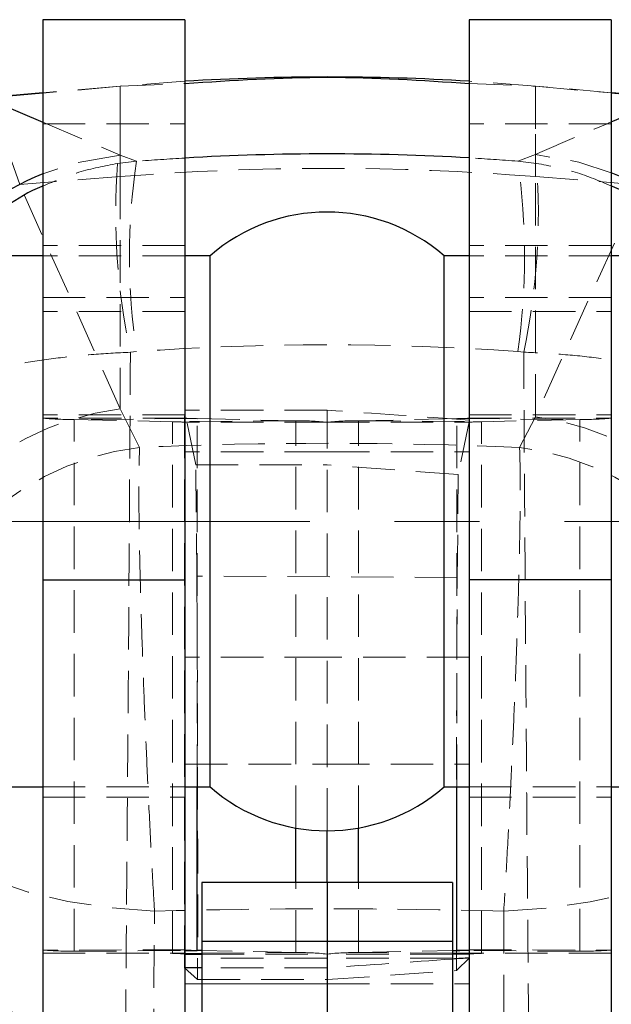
# Model space of a CAD drawing. Header units: millimetres. Extents: x 33 to 407, y 8 to 289.
# Tile 18 of 24: x 280 to 297, y 249 to 278. Entities that reach past the tile are written whole.
import ezdxf

# ---------------------------------------------------------------- set-up
doc = ezdxf.new("R2010")
doc.units = ezdxf.units.MM
doc.linetypes.add('CENTERX2', pattern=[20.32, 12.7, -2.54, 2.54, -2.54])
doc.linetypes.add('HIDDEN', pattern=[1.905, 1.27, -0.635])
doc.layers.add('FORMATO', color=179, linetype='Continuous')
doc.styles.add('SLDTEXTSTYLE0', font='TXT', dxfattribs={"width": 0.75})
doc.dimstyles.new('SLDDIMSTYLE2', dxfattribs={"dimtxt": 3.5, "dimasz": 3.302, "dimexe": 0, "dimexo": 0.0625, "dimgap": 0.875, "dimtad": 1, "dimdec": 0, "dimrnd": 1e-09, "dimzin": 12, "dimdsep": 46, "dimtxsty": 'SLDTEXTSTYLE0', "dimsah": 1, "dimcen": 0.09, "dimadec": 0, "dimazin": 3, "dimtfac": 1, "dimtdec": 0, "dimtofl": 0, "dimtmove": 0, "dimatfit": 3, "dimfxl": 0, "dimfrac": 2, "dimtolj": 1, "dimtzin": 12, "dimarcsym": 0})

# ---------------------------------------------------------------- blocks, each defined once
blk = doc.blocks.new('_D_13')
at = {"layer": 'FORMATO', "color": 7}
for p, q in [((309.589, 263.248), (328.039, 263.248)), ((327.039, 263.248), (327.039, 136.283)), ((289.789, 136.283), (328.039, 136.283))]:
    blk.add_line(p, q, dxfattribs=at)
for points in [[(327.039, 263.248), (326.531, 259.946), (327.547, 259.946)], [(327.039, 136.283), (327.547, 139.585), (326.531, 139.585)]]:
    blk.add_solid(points, dxfattribs=at)
at = {"layer": 'FORMATO', "color": 7, "insert": (322.528, 191.528), "char_height": 3.5, "attachment_point": 1, "rotation": 90, "style": 'SLDTEXTSTYLE0'}
blk.add_mtext('127', dxfattribs=at)

msp = doc.modelspace()

# ---------------------------------------------------------------- linework, layer by layer
at = {"color": 7, "linetype": 'Continuous', "lineweight": 25}
for p, q in [((284.5393, 278.248), (280.2893, 278.248)), ((280.2893, 278.248), (280.2893, 261.505)), ((284.5393, 278.248), (284.5393, 261.505)), ((297.2893, 278.248), (293.0393, 278.248)), ((293.0393, 278.248), (293.0393, 261.505)), ((297.2893, 278.248), (297.2893, 261.505)), ((280.2893, 276.0616), (278.7012, 275.9226)), ((280.2893, 276.0543), (278.7022, 275.9155)), ((298.9127, 275.923), (297.2893, 276.0651)), ((297.2893, 276.0577), (298.9048, 275.9165)), ((280.2893, 271.1855), (275.7941, 271.1855)), ((285.2893, 271.1855), (284.5393, 271.1855)), ((285.2893, 271.1843), (285.2893, 271.1855)), ((285.2893, 255.3105), (285.2893, 271.1843)), ((293.0393, 271.1855), (292.2893, 271.1855)), ((292.2893, 271.1843), (292.2893, 271.1855)), ((292.2893, 255.3105), (292.2893, 271.1843)), ((301.7844, 271.1855), (297.2893, 271.1855)), ((280.2893, 261.505), (284.5393, 261.505)), ((280.2893, 261.505), (280.2893, 222.3037)), ((284.5393, 261.505), (284.5393, 222.3037)), ((297.2893, 261.505), (293.0393, 261.505)), ((293.0393, 261.505), (293.0393, 222.3037)), ((297.2893, 261.505), (297.2893, 222.3037)), ((273.7869, 255.3105), (280.2893, 255.3105)), ((284.5393, 255.3105), (285.2893, 255.3105)), ((292.2893, 255.3105), (293.0393, 255.3105)), ((297.2893, 255.3105), (303.7917, 255.3105)), ((288.7893, 252.4512), (288.7893, 253.998)), ((288.7893, 252.4512), (285.0393, 252.4512)), ((285.0393, 252.4512), (285.0393, 250.6905)), ((292.5393, 252.4512), (288.7893, 252.4512)), ((288.7893, 252.4512), (288.7893, 250.6905)), ((292.5393, 252.4512), (292.5393, 250.6905)), ((288.7893, 250.6905), (285.0393, 250.6905)), ((285.0393, 250.6905), (285.0393, 234.3315)), ((288.7893, 250.6905), (288.7893, 234.3315)), ((292.5393, 250.6905), (288.7893, 250.6905)), ((292.5393, 250.6905), (292.5393, 234.3315)), ((285.0393, 250.4176), (284.9077, 250.4205)), ((292.5393, 250.4176), (292.6708, 250.4205))]:
    msp.add_line(p, q, dxfattribs=at)
at = {"color": 7, "linetype": 'HIDDEN', "lineweight": 18}
for p, q in [((282.599, 276.2637), (280.2893, 276.0616)), ((282.599, 276.2563), (280.2893, 276.0543)), ((282.599, 276.2563), (284.5393, 276.3409)), ((282.599, 274.1981), (282.599, 276.2563)), ((282.599, 276.2563), (282.599, 273.5564)), ((293.0393, 276.3427), (295.0192, 276.2563)), ((297.2893, 276.0651), (295.0192, 276.2637)), ((295.0192, 276.2563), (295.0192, 274.2172)), ((295.0192, 276.2563), (297.2893, 276.0577)), ((295.0192, 273.5564), (295.0192, 276.2563)), ((280.2893, 275.1819), (282.599, 274.1981)), ((280.2893, 275.1331), (284.5393, 275.1331)), ((297.2893, 275.1331), (293.0393, 275.1331)), ((282.599, 274.1981), (283.0863, 274.0139)), ((294.4922, 274.0169), (295.0192, 274.2172)), ((279.5974, 273.3174), (279.361, 273.9975)), ((283.0863, 274.0139), (282.5243, 273.9482)), ((294.4922, 274.0169), (295.0516, 273.9519)), ((282.599, 273.5564), (279.5974, 273.3174)), ((282.599, 273.5564), (282.599, 266.6115)), ((295.0192, 273.5564), (298.168, 273.3057)), ((295.0192, 266.3765), (295.0192, 273.5564)), ((282.599, 266.6115), (279.5974, 273.3174)), ((298.168, 273.3057), (295.0192, 266.3765)), ((284.5393, 271.498), (280.2893, 271.498)), ((297.2893, 271.498), (293.0393, 271.498)), ((284.5393, 271.1855), (280.2893, 271.1855)), ((297.2893, 271.1855), (293.0393, 271.1855)), ((280.2893, 269.9436), (284.5393, 269.9436)), ((297.2893, 269.9436), (293.0393, 269.9436)), ((284.5393, 269.5258), (280.2893, 269.5258)), ((293.0393, 269.5258), (297.2893, 269.5258)), ((283.0863, 268.3246), (282.909, 268.3063)), ((294.6686, 268.3093), (294.4922, 268.3274)), ((284.5393, 266.4372), (280.2893, 266.4372)), ((283.1813, 265.4603), (282.599, 266.6115)), ((284.5277, 249.8988), (284.5277, 266.5724)), ((284.8616, 264.936), (284.5277, 266.5724)), ((288.7893, 266.5752), (288.7893, 266.2104)), ((293.0393, 266.4372), (297.2893, 266.4372)), ((284.5474, 266.334), (280.31, 266.3298)), ((284.9077, 266.3193), (281.2271, 266.2923)), ((281.2271, 250.3936), (281.2271, 266.2923)), ((281.2271, 266.2923), (284.1708, 266.2278)), ((287.8515, 266.2547), (284.1708, 266.2278)), ((284.1708, 250.3291), (284.1708, 266.2278)), ((288.7893, 266.2104), (284.5393, 266.2104)), ((284.9077, 266.3193), (287.8515, 266.2547)), ((284.9077, 255.3105), (284.9077, 266.3193)), ((287.8515, 254.0812), (287.8515, 266.2547)), ((288.7893, 253.998), (288.7893, 266.2104)), ((288.7893, 266.2104), (293.0393, 266.2104)), ((292.6708, 266.3193), (289.7271, 266.2547)), ((289.7271, 266.2547), (293.4077, 266.2278)), ((289.7271, 254.0812), (289.7271, 266.2547)), ((292.6708, 266.3193), (296.3515, 266.2923)), ((292.6708, 255.3105), (292.6708, 266.3193)), ((293.0508, 266.2745), (292.7142, 264.648)), ((293.0311, 266.334), (297.2685, 266.3298)), ((293.0508, 250.1968), (293.0508, 266.2745)), ((296.3515, 266.2923), (293.4077, 266.2278)), ((293.4077, 250.3291), (293.4077, 266.2278)), ((295.0192, 266.3765), (294.5456, 265.4555)), ((296.3515, 250.3936), (296.3515, 266.2923)), ((288.7893, 265.3235), (284.5393, 265.3235)), ((288.7893, 265.3235), (293.0393, 265.3235)), ((284.8936, 261.6151), (284.8616, 264.936)), ((284.8616, 264.936), (288.7893, 264.936)), ((292.7142, 264.648), (288.7893, 264.936)), ((292.6845, 261.573), (292.7142, 264.648)), ((292.6845, 261.573), (284.8936, 261.6151)), ((288.7893, 259.19), (284.5393, 259.19)), ((293.0393, 259.19), (288.7893, 259.19)), ((284.5393, 255.99), (288.7893, 255.99)), ((288.7893, 255.99), (293.0393, 255.99)), ((280.2893, 255.3105), (284.5393, 255.3105)), ((293.0393, 255.3105), (297.2893, 255.3105)), ((280.2893, 254.998), (284.5393, 254.998)), ((293.0393, 254.998), (297.2893, 254.998)), ((287.8515, 250.356), (287.8515, 252.4512)), ((289.7271, 250.356), (289.7271, 252.4512)), ((280.2893, 250.3374), (284.5393, 250.3374)), ((284.5474, 250.4353), (280.31, 250.4311)), ((281.2271, 250.3936), (284.5393, 250.4178)), ((284.1708, 250.3291), (284.5393, 250.3318)), ((287.8515, 250.356), (285.0393, 250.4176)), ((285.0393, 250.3354), (287.8515, 250.356)), ((285.0393, 250.3117), (288.7893, 250.3117)), ((292.5393, 250.3117), (288.7893, 250.3117)), ((289.7271, 250.356), (292.5393, 250.4176)), ((292.5393, 250.3354), (289.7271, 250.356)), ((293.0311, 250.4353), (297.2685, 250.4311)), ((296.3515, 250.3936), (293.0393, 250.4178)), ((297.2893, 250.3374), (293.0393, 250.3374)), ((293.4077, 250.3291), (293.0393, 250.3318)), ((288.7893, 250.1851), (285.0393, 250.1851)), ((292.5393, 250.1851), (288.7893, 250.1851)), ((293.0508, 250.1968), (292.6593, 249.8164)), ((284.5277, 249.8988), (284.9185, 249.5465)), ((288.7893, 249.5463), (292.6593, 249.8164)), ((288.7893, 249.4248), (284.5393, 249.4248)), ((284.5393, 249.4242), (288.7893, 249.4242)), ((288.7893, 249.4248), (293.0393, 249.4248)), ((288.7893, 249.4242), (293.0393, 249.4242))]:
    msp.add_line(p, q, dxfattribs=at)
at = {"color": 8, "linetype": 'Continuous', "lineweight": 25}
for p, q in [((278.8531, 275.7937), (280.2893, 275.1819)), ((297.2893, 275.1916), (298.7696, 275.823)), ((284.9077, 250.4205), (284.9077, 255.3105)), ((292.6708, 250.4205), (292.6708, 255.3105)), ((287.8515, 252.4512), (287.8515, 254.0812)), ((289.7271, 252.4512), (289.7271, 254.0812)), ((284.5393, 250.4178), (284.9077, 250.4205)), ((284.5393, 250.3318), (285.0393, 250.3354)), ((284.5393, 250.3117), (285.0393, 250.3117)), ((293.0393, 250.3318), (292.5393, 250.3354)), ((293.0393, 250.3117), (292.5393, 250.3117)), ((293.0393, 250.4178), (292.6708, 250.4205))]:
    msp.add_line(p, q, dxfattribs=at)
at = {"color": 7, "linetype": 'HIDDEN', "lineweight": 18, "flags": 128}
for points in [[(284.5393, 276.4068), (284.1489, 276.3822), (282.599, 276.2637)], [(295.0192, 276.2637), (293.4692, 276.3822), (293.0393, 276.4091)], [(282.599, 274.1981), (281.2951, 273.9714), (280.2893, 273.6387)], [(297.2893, 273.6737), (296.3227, 273.9906), (295.0192, 274.2172)], [(283.6296, 251.5974), (282.3061, 251.6952), (281.0347, 251.8861), (279.85, 252.1648), (278.7842, 252.5238), (277.8664, 252.9532), (277.1215, 253.4413), (276.5699, 253.975), (276.2264, 254.5397)], [(294.0733, 251.5952), (295.3926, 251.6856), (296.6599, 251.8687), (297.841, 252.1395), (298.904, 252.4907), (299.82, 252.9127), (300.5644, 253.3941), (301.117, 253.922), (301.4628, 254.482)], [(283.5324, 239.7822), (283.5806, 245.6396), (283.6296, 251.5974)], [(294.0733, 251.5952), (294.0749, 245.6407), (294.0765, 239.7815)]]:
    msp.add_lwpolyline(points, dxfattribs=at)
at = {"color": 7, "linetype": 'Continuous', "lineweight": 25}
for centre, radius, start, end in [((288.8091, 205.2818), 71.253, 86.596416, 93.435474), ((288.7893, 267.1751), 5.3229, 48.88791, 131.11209), ((288.7893, 259.3209), 5.3229, 228.88791, 311.11209), ((284.9297, 255.3714), 4.9509, 265.57186, 269.74572), ((292.6489, 255.3714), 4.9509, 270.25428, 274.42814)]:
    msp.add_arc(centre, radius, start, end, dxfattribs=at)
at = {"color": 7, "linetype": 'HIDDEN', "lineweight": 18}
for centre, radius, start, end in [((302.2018, 272.456), 19.734, 175.6635, 192.13883), ((288.8091, 195.5612), 78.2421, 85.447622, 94.552378), ((302.7856, 271.1692), 19.9036, 171.78313, 188.21687), ((274.6565, 271.1722), 20.0386, 351.8385, 8.1615), ((275.2422, 272.4619), 19.8653, 347.93393, 4.30152), ((283.6595, 258.3255), 8.3536, 97.29369, 177.58572), ((281.283, 278.8948), 12.6026, 265.57192, 269.74572), ((284.2154, 263.2639), 2.9642, 83.72792, 90.86195), ((284.9297, 271.2704), 4.9512, 265.57185, 269.74551), ((287.9649, 258.7101), 7.5454, 83.72796, 90.86181), ((289.6136, 258.7101), 7.5454, 89.13819, 96.27204), ((292.6489, 271.2704), 4.9512, 270.25449, 274.42815), ((293.3631, 263.2639), 2.9642, 89.13805, 96.27208), ((293.9236, 258.0649), 8.3834, 2.18988, 82.49075), ((296.2955, 278.8948), 12.6026, 270.25428, 274.42808), ((284.1791, 257.1624), 8.3577, 96.85675, 177.54711), ((293.5266, 257.1578), 8.3601, 2.07178, 82.99934), ((281.283, 262.9962), 12.6027, 265.57191, 269.74568), ((284.2154, 247.3651), 2.9643, 83.72798, 90.86174), ((287.9649, 242.8114), 7.5454, 83.72794, 90.86178), ((289.6136, 242.8114), 7.5454, 89.13822, 96.27206), ((293.3631, 247.3651), 2.9643, 89.13826, 96.27202), ((296.2955, 262.9962), 12.6027, 270.25432, 274.42809)]:
    msp.add_arc(centre, radius, start, end, dxfattribs=at)
at = {"color": 8, "linetype": 'Continuous', "lineweight": 25}
for centre, radius, start, end in [((283.341, 266.1085), 8.1251, 112.06076, 141.32857), ((294.2774, 266.1275), 8.125, 38.49993, 68.24179)]:
    msp.add_arc(centre, radius, start, end, dxfattribs=at)
at = {"color": 7, "linetype": 'HIDDEN', "lineweight": 18}
for centre, major_axis, ratio, start_param, end_param in [((288.8091, 205.5048), (71.253, 0), 0.9646069, 1.6307567, 1.6511986), ((288.8091, 205.5048), (71.253, 0), 0.9646069, 1.4909521, 1.5113926), ((288.8091, 205.5048), (71.253, 0), 0.8845023, 1.4909521, 1.6511986), ((288.8091, 265.0513), (71.253, 0), 0.0213864, 1.5710741, 1.6309191), ((288.8091, 265.0499), (71.2529, -4.9845), 0.0212823, 1.5127188, 1.5725629), ((288.8091, 226.4917), (71.253, 0), 0.5486186, 1.4902001, 1.6498612), ((288.8091, 226.4917), (71.253, 0), 0.3532797, 1.4968477, 1.6435517), ((288.8091, 249.6204), (71.253, 4.9824), 0.003915, 1.5181471, 1.5708004), ((288.8091, 249.619), (71.253, 0), 0.0039341, 1.5710741, 1.6237282)]:
    msp.add_ellipse(centre, major_axis=major_axis, ratio=ratio, start_param=start_param, end_param=end_param, dxfattribs=at)
at = {"color": 8, "linetype": 'Continuous', "lineweight": 25}
msp.add_ellipse((288.8091, 205.5048), major_axis=(71.253, 0), ratio=0.9646069, start_param=1.5113926, end_param=1.6307567, dxfattribs=at)
at = {"color": 7, "linetype": 'Continuous', "lineweight": 25}
for centre, major_axis, ratio, start_param, end_param in [((288.8091, 249.6204), (71.253, 4.9824), 0.003915, 1.5109563, 1.5181471), ((288.8091, 249.619), (71.253, 0), 0.0039341, 1.6237282, 1.6309191)]:
    msp.add_ellipse(centre, major_axis=major_axis, ratio=ratio, start_param=start_param, end_param=end_param, dxfattribs=at)
msp.add_open_spline([(284.5393, 276.3409), (285.9625, 276.4342), (288.7959, 276.62), (291.6292, 276.4348), (293.0393, 276.3427)], degree=3, knots=[0, 0, 0, 0, 0.5023287, 1, 1, 1, 1], dxfattribs=at)
at = {"color": 7, "linetype": 'HIDDEN', "lineweight": 18}
for points, knots in [([(295.0192, 274.2172), (295.3843, 274.3754), (296.1347, 274.7008), (296.8975, 275.0251), (297.2893, 275.1916)], [0, 0, 0, 0, 0.4864914, 1, 1, 1, 1]), ([(282.5243, 273.9482), (282.1341, 273.874), (281.3646, 273.7278), (280.6444, 273.4227), (280.2893, 273.2723)], [0, 0, 0, 0, 0.5069877, 1, 1, 1, 1]), ([(297.2893, 273.2768), (296.9345, 273.427), (296.2134, 273.7322), (295.4429, 273.8779), (295.0516, 273.9519)], [0, 0, 0, 0, 0.4920856, 1, 1, 1, 1]), ([(282.909, 268.3063), (282.5161, 268.2859), (281.7304, 268.2452), (280.5871, 268.1229), (279.5023, 267.9566), (278.4273, 267.7307), (277.4284, 267.4413), (276.4919, 267.0594), (275.7713, 266.5947), (275.5241, 266.2377), (275.4738, 266.054), (275.4734, 266.0523)], [0, 0, 0, 0, 0.1016326, 0.2032723, 0.3078953, 0.4125304, 0.540403, 0.6683005, 0.8292114, 0.9984094, 1, 1, 1, 1]), ([(282.909, 268.3063), (282.8885, 264.9513), (282.8474, 258.2364), (282.7926, 251.5217), (282.7652, 248.1619)], [0, 0, 0, 0, 0.4996449, 1, 1, 1, 1]), ([(294.8147, 248.159), (294.7868, 251.5197), (294.7311, 258.2364), (294.6894, 264.9532), (294.6686, 268.3093)], [0, 0, 0, 0, 0.5003392, 1, 1, 1, 1]), ([(302.1092, 266.0557), (302.1087, 266.0574), (302.0587, 266.2411), (301.8118, 266.598), (301.0916, 267.0627), (300.1555, 267.4444), (299.1568, 267.7338), (298.0819, 267.9596), (296.9962, 268.126), (295.8508, 268.2483), (295.0627, 268.289), (294.6686, 268.3093)], [0, 0, 0, 0, 0.0015896, 0.1706831, 0.3314954, 0.4593199, 0.5871197, 0.6916958, 0.7962601, 0.8981336, 1, 1, 1, 1]), ([(283.6296, 251.5974), (283.6178, 251.7953), (283.5756, 252.5063), (283.5049, 253.8146), (283.4227, 255.5017), (283.3481, 257.2091), (283.2808, 258.9402), (283.2254, 260.6098), (283.1848, 262.1619), (283.1629, 263.4893), (283.1584, 264.6366), (283.1736, 265.1831), (283.1813, 265.4603)], [0, 0, 0, 0, 0.0397511, 0.1427411, 0.2486296, 0.3497687, 0.4536481, 0.5697046, 0.6751008, 0.7835946, 0.8901997, 1, 1, 1, 1]), ([(294.5456, 265.4555), (294.5462, 265.4397), (294.5569, 265.1697), (294.5685, 264.5325), (294.5628, 263.3564), (294.5356, 261.955), (294.4865, 260.2458), (294.4189, 258.4061), (294.3385, 256.5312), (294.2572, 254.8371), (294.1687, 253.1634), (294.1051, 252.1179), (294.0733, 251.5952)], [0, 0, 0, 0, 0.0069128, 0.1179639, 0.2290142, 0.3389208, 0.4488263, 0.5875946, 0.6903339, 0.7930728, 0.8965361, 1, 1, 1, 1]), ([(284.8936, 261.6151), (284.8958, 261.3576), (284.9003, 260.835), (284.9061, 259.7464), (284.9112, 258.4566), (284.9152, 257.0015), (284.9181, 255.4027), (284.9199, 253.7321), (284.9203, 252.009), (284.9197, 250.6088), (284.9188, 249.7981), (284.9185, 249.5465)], [0, 0, 0, 0, 0.1165696, 0.2365197, 0.3530893, 0.4730397, 0.5896019, 0.7095452, 0.8260949, 0.9460251, 1, 1, 1, 1]), ([(292.6593, 249.8164), (292.6588, 250.3762), (292.6579, 251.4959), (292.6581, 253.2182), (292.6594, 254.9096), (292.662, 256.5308), (292.6657, 258.0299), (292.6705, 259.3713), (292.6762, 260.5066), (292.681, 261.1994), (292.6839, 261.5078), (292.6845, 261.573)], [0, 0, 0, 0, 0.1209437, 0.2418874, 0.3628308, 0.4837738, 0.6047232, 0.7256723, 0.8466286, 0.9675855, 1, 1, 1, 1]), ([(284.9185, 249.5465), (285.4486, 249.5464), (286.7388, 249.5464), (288.0291, 249.5463), (288.7893, 249.5463)], [0, 0, 0, 0, 0.4108184, 1, 1, 1, 1])]:
    msp.add_open_spline(points, degree=3, knots=knots, dxfattribs=at)
at = {"color": 8, "linetype": 'Continuous', "lineweight": 25}
for points, knots in [([(280.2893, 273.2723), (280.2791, 273.2684), (279.8884, 273.1196), (279.1884, 272.6741), (278.2518, 271.999), (277.7634, 271.441), (277.5397, 271.1855)], [0, 0, 0, 0, 0.0093483, 0.3575812, 0.705854, 1, 1, 1, 1]), ([(300.0458, 271.1855), (299.8213, 271.442), (299.332, 272.0011), (298.3943, 272.6771), (297.6929, 273.1232), (297.3009, 273.2724), (297.2893, 273.2768)], [0, 0, 0, 0, 0.29463669, 0.642053, 0.98942967, 1, 1, 1, 1]), ([(276.2671, 249.593), (276.373, 249.5239), (276.6793, 249.3239), (277.4994, 249.0296), (278.6893, 248.6838), (279.7194, 248.5139), (280.2893, 248.42)], [0, 0, 0, 0, 0.1404146, 0.4059074, 0.6713389, 1, 1, 1, 1]), ([(301.2893, 249.5746), (301.1905, 249.5105), (300.8905, 249.3157), (300.0799, 249.0263), (298.8901, 248.6805), (297.8596, 248.5107), (297.2893, 248.4167)], [0, 0, 0, 0, 0.13169804, 0.39978868, 0.66781798, 1, 1, 1, 1])]:
    msp.add_open_spline(points, degree=3, knots=knots, dxfattribs=at)
at = {"layer": 'FORMATO', "linetype": 'CENTERX2', "lineweight": 18}
msp.add_line((308.5894, 263.248), (268.7893, 263.248), dxfattribs=at)

# ---------------------------------------------------------------- dimensions: what is measured, and where the dimension line sits
at = {"layer": 'FORMATO', "color": 7}
dim = msp.add_linear_dim(base=(327.0393, 136.2834), p1=(308.5894, 263.248), p2=(288.7893, 136.2834), angle=90, dimstyle='SLDDIMSTYLE2', dxfattribs=at)
dim.commit()
dim.dimension.update_dxf_attribs({"geometry": '_D_13', "text_midpoint": (327.0393, 195.4071), "dimtype": 160})

doc.saveas('drawing.dxf')
